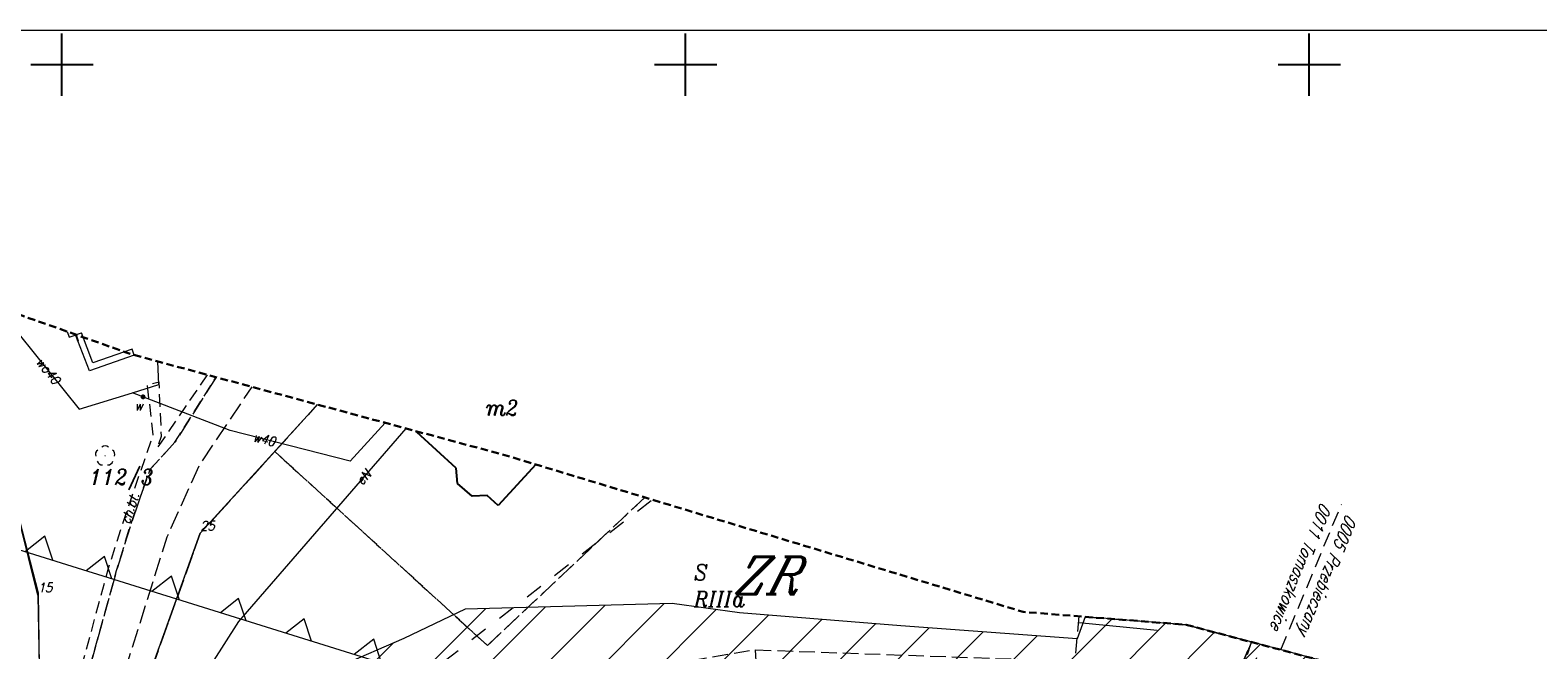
# Model space of a CAD drawing. Header units: metres. Extents: x 7435600 to 7436400, y 5537603 to 5538250.
# Tile 21 of 43: x 7435847 to 7435968, y 5538003 to 5538053. Entities that reach past the tile are written whole.
import ezdxf
from ezdxf.enums import TextEntityAlignment as Align

# ---------------------------------------------------------------- set-up
doc = ezdxf.new("R2010")
doc.units = ezdxf.units.M
doc.header["$MEASUREMENT"] = 0
for name, pattern in [('1.4_1.4', [2.8, 1.4, -1.4]), ('1.5_0.5', [2, 1.5, -0.5]), ('2', [0.9, 0.6, -0.3]), ('218-500', [1, 0.5, -0.5]), ('219-500', [0]), ('3117-500', [0]), ('mz1.0_0.5', [1.5, 1, -0.5]), ('mz1.25_0.5', [1.75, 1.25, -0.5])]:
    doc.linetypes.add(name, pattern=pattern)
doc.layers.get('0').update_dxf_attribs({"color": 2, "linetype": 'CONTINUOUS', "lineweight": 5})
doc.layers.add('!ramka', color=2, linetype='CONTINUOUS', lineweight=0)
doc.layers.add('BUIB02_02', color=7, linetype='CONTINUOUS', lineweight=0)
for name, color, linetype in [('000 Inne (niezydentyfikowane)', 7, 'CONTINUOUS'), ('203-Punkt załamania granicy działki nie stabilizowany', 7, 'CONTINUOUS'), ('203-Punkt załamania granicy działki nie stabilizowany-Atr103', 7, 'CONTINUOUS'), ('209-Opis konturu klasyfikacyjnego', 7, 'CONTINUOUS'), ('210-Oznaczenie użytku', 7, 'CONTINUOUS'), ('211-Nr działki', 7, 'CONTINUOUS'), ('217-Granica konturu klasyfikcyjnego', 7, 'CONTINUOUS'), ('218-Granica użytku', 7, 'CONTINUOUS'), ('219-Linia granicy', 7, 'CONTINUOUS'), ('312-Budynek (powierzchnia)', 7, 'CONTINUOUS'), ('312-Numer ewidencyjny budynku-Atr124', 7, 'CONTINUOUS'), ('995-Tekst dodatkowy duży', 7, 'CONTINUOUS'), ('996-Tekst dodatkowy mały', 7, 'CONTINUOUS'), ('chodnik (powierzchnia)', 7, 'CONTINUOUS'), ('chodnik (powierzchnia)-Atr17', 7, 'CONTINUOUS'), ('drzewo liściaste (punkt)', 7, 'CONTINUOUS'), ('jezdnia (powierzchnia)', 7, 'CONTINUOUS'), ('Miejsce błędu lub ostrzeżenia po kontroli', 7, 'CONTINUOUS'), ('Nieprzekraczalna linia zabudowy', 7, 'CONTINUOUS'), ('ogrodzenie trwałe (linia)', 7, 'CONTINUOUS'), ('przewód elektroenergetyczny (linia)', 7, 'CONTINUOUS'), ('przewód elektroenergetyczny (linia)-Atr1', 7, 'CONTINUOUS'), ('przewód wodociągowy (linia)', 7, 'CONTINUOUS'), ('przewód wodociągowy (linia)-Atr1', 7, 'CONTINUOUS'), ('skarpa nieumocniona (powierzchnia)', 7, 'CONTINUOUS'), ('Strefa zalewowa', 7, 'CONTINUOUS'), ('taras (powierzchnia)', 7, 'CONTINUOUS'), ('Wstawianie ramki sekcyjnej z opisem', 7, 'CONTINUOUS'), ('Zakres', 7, 'CONTINUOUS'), ('zasuwa - siec wodociągowa (punkt)', 7, 'CONTINUOUS'), ('zasuwa - siec wodociągowa (punkt)-Atr17', 7, 'CONTINUOUS')]:
    doc.layers.add(name, color=color, linetype=linetype)
doc.styles.get("Standard").update_dxf_attribs({"font": 'italic_1250.shx', "width": 0.75})
doc.linetypes.add('902-500', pattern='A,3.75,0,[1,ksztalty.shx,S=0.5,R=0,X=0,Y=0],3.75', length=7.5)

# ---------------------------------------------------------------- blocks, each defined once
blk = doc.blocks.new('203')
at = {"linetype": 'Continuous', "lineweight": 0}
h = blk.add_hatch(color=0, dxfattribs=at)
edge = h.paths.add_edge_path()
edge.add_arc((0, 0), 0.045, 0, 360)
blk = doc.blocks.new('US25')
at = {"linetype": 'Continuous', "lineweight": 0}
h = blk.add_hatch(color=0, dxfattribs=at)
edge = h.paths.add_edge_path()
edge.add_arc((0, 0), 0.2, 0, 360)
blk = doc.blocks.new('OP021')
at = {"linetype": 'Continuous', "lineweight": 13}
h = blk.add_hatch(color=0, dxfattribs=at)
edge = h.paths.add_edge_path()
edge.add_arc((0, 0), 0.05, 0, 360)
at = {"color": 0, "linetype": 'Continuous', "lineweight": 13}
for centre, start, end in [((-0.38, 0.124), 121.308, 202.548), ((0, 0.4), 49.272, 130.728), ((0.38, 0.124), 337.452, 58.692), ((-0.235, -0.324), 193.221, 274.871), ((0.235, -0.324), 265.129, 346.779)]:
    blk.add_arc(centre, 0.4, start, end, dxfattribs=at)
blk = doc.blocks.new('RAMKA500K')
at = {"color": 0}
for p, q in [((250, 47.5), (250, 52.5)), ((300, 47.5), (300, 52.5)), ((350, 47.5), (350, 52.5)), ((247.5, 50), (252.5, 50)), ((297.5, 50), (302.5, 50)), ((347.5, 50), (352.5, 50))]:
    blk.add_line(p, q, dxfattribs=at)

msp = doc.modelspace()

# ---------------------------------------------------------------- hatches: boundary and pattern name
at = {"layer": 'BUIB02_02', "linetype": 'Continuous', "lineweight": 5}
h = msp.add_hatch(dxfattribs=at)
h.set_pattern_fill('HATCH', color=5, style=0, pattern_type=2)
h.set_pattern_definition([(45, (7435931.3295, 5538016.6377), (-2.3199, 2.3199), [])])
h.paths.add_polyline_path([(7435942.54, 5537965.49), (7435954.01, 5537962), (7435954.69, 5537968.64), (7435954.49, 5537974.2), (7435954.23, 5537982.09), (7435956.08, 5537987.17), (7435961.38, 5537997.59), (7435952.34, 5538001.86), (7435946.24, 5538003.48), (7435940.13, 5538005.1), (7435932.04, 5538005.74), (7435931.4, 5538003.98), (7435917.25, 5538005.01), (7435904.32, 5538006.05), (7435898.91, 5538006.81), (7435882.32, 5538006.34), (7435877.4, 5538003.99), (7435867.3, 5537999.62), (7435862.82, 5537995.58), (7435859.81, 5537991.37), (7435864.71, 5537989.81)])

# ---------------------------------------------------------------- linework, layer by layer
at = {"layer": '!ramka', "color": 251, "linetype": 'Continuous', "lineweight": 13}
msp.add_3dface([(7435692.45, 5538052.76), (7436192.45, 5538052.76), (7436192.45, 5537747.76), (7435692.45, 5537747.76)], dxfattribs=at)
at = {"layer": '000 Inne (niezydentyfikowane)', "color": 251, "linetype": 'Continuous', "lineweight": 13, "flags": 128}
for points in [[(7435931.51, 5538005.27), (7435937.8, 5538004.66)], [(7435905.57, 5538003.1), (7435905.86, 5537998.11)]]:
    msp.add_lwpolyline(points, dxfattribs=at)
at = {"layer": '217-Granica konturu klasyfikcyjnego', "color": 3, "linetype": '1.5_0.5', "lineweight": 13, "flags": 128}
for points in [[(7435842.82, 5538028.51), (7435848.07, 5538007.48)], [(7435867.07, 5538018.98), (7435870.5, 5538022.75)], [(7435861.09, 5538012.43), (7435867.07, 5538018.98)], [(7435867.07, 5538018.98), (7435861.09, 5538012.43)], [(7435884.11, 5538003.44), (7435867.07, 5538018.98)], [(7435896.73, 5538015.31), (7435884.11, 5538003.44)], [(7435856.65, 5538000.06), (7435861.09, 5538012.43)], [(7435861.09, 5538012.43), (7435856.65, 5538000.06)], [(7435848.07, 5538007.48), (7435848.18, 5538001.76)], [(7435944.49, 5538001.65), (7435945.37, 5538003.71)]]:
    msp.add_lwpolyline(points, dxfattribs=at)
at = {"layer": '218-Granica użytku', "color": 3, "linetype": '218-500', "lineweight": 13, "flags": 128}
for points in [[(7435884.11, 5538003.44), (7435867.07, 5538018.98)], [(7435867.07, 5538018.98), (7435884.11, 5538003.44)], [(7435896.73, 5538015.31), (7435884.11, 5538003.44)], [(7435884.11, 5538003.44), (7435896.73, 5538015.31)]]:
    msp.add_lwpolyline(points, dxfattribs=at)
at = {"layer": '219-Linia granicy', "color": 96, "linetype": '219-500', "lineweight": 13, "flags": 128}
for points in [[(7435848.07, 5538007.48), (7435842.82, 5538028.51)], [(7435861.09, 5538012.43), (7435870.5, 5538022.75)], [(7435856.65, 5538000.06), (7435861.09, 5538012.43)], [(7435848.07, 5538007.48), (7435848.18, 5538001.76)], [(7435945.37, 5538003.71), (7435944.49, 5538001.65)]]:
    msp.add_lwpolyline(points, dxfattribs=at)
at = {"layer": '312-Budynek (powierzchnia)', "color": 251, "linetype": 'Continuous', "lineweight": 25, "flags": 128}
for points in [[(7435851.1, 5538028.33), (7435851.09, 5538028.37)], [(7435851.15, 5538028.35), (7435851.1, 5538028.33)], [(7435878.46, 5538020.55), (7435878.5, 5538020.59)], [(7435881.61, 5538017.66), (7435878.46, 5538020.55)], [(7435881.72, 5538016.42), (7435881.61, 5538017.66)], [(7435887.99, 5538017.95), (7435884.98, 5538014.67)], [(7435882.89, 5538015.41), (7435881.72, 5538016.42)], [(7435884.1, 5538015.47), (7435882.89, 5538015.41)], [(7435884.98, 5538014.67), (7435884.1, 5538015.47)]]:
    msp.add_lwpolyline(points, dxfattribs=at)
at = {"layer": '996-Tekst dodatkowy mały', "color": 34, "linetype": '2', "lineweight": 18, "ltscale": 2}
msp.add_lwpolyline([(7435947.71, 5538003.09), (7435952.57, 5538014.74)], dxfattribs=at)
at = {"layer": 'chodnik (powierzchnia)', "color": 251, "linetype": 'mz1.0_0.5', "lineweight": 13, "flags": 128}
for points in [[(7435850.41, 5538028.61), (7435850.58, 5538028.15), (7435851.1, 5538028.33)], [(7435851.1, 5538028.33), (7435851.09, 5538028.37)], [(7435851.5, 5538001.47), (7435848.16, 5537990.7), (7435849.22, 5537990.46), (7435852.16, 5538001.4), (7435854.37, 5538009.44), (7435855.49, 5538013.04), (7435857.05, 5538017.54), (7435857.08, 5538017.51), (7435857.05, 5538017.54), (7435859.06, 5538019.74), (7435862.36, 5538024.95)], [(7435861.65, 5538025.14), (7435857.63, 5538019.26), (7435857.64, 5538019.3), (7435857.98, 5538020.22), (7435857.79, 5538024.54), (7435856.83, 5538024.31), (7435857.29, 5538020.32), (7435854.8, 5538013.02), (7435853.7, 5538009.61), (7435851.5, 5538001.47)]]:
    msp.add_lwpolyline(points, dxfattribs=at)
at = {"layer": 'jezdnia (powierzchnia)', "color": 251, "linetype": '1.5_0.5', "lineweight": 13, "flags": 128}
for points in [[(7435862.36, 5538024.95), (7435859.06, 5538019.74), (7435857.05, 5538017.54), (7435855.49, 5538013.04), (7435854.37, 5538009.44), (7435852.16, 5538001.4), (7435849.22, 5537990.46)], [(7435849.22, 5537990.46), (7435852.63, 5537989.26), (7435854.89, 5538000.86), (7435858.44, 5538012.15), (7435861, 5538017.85), (7435865.25, 5538024.17)]]:
    msp.add_lwpolyline(points, dxfattribs=at)
at = {"layer": 'Miejsce błędu lub ostrzeżenia po kontroli', "color": 214, "linetype": '1.4_1.4', "lineweight": 13, "flags": 128}
for points in [[(7435793.22, 5538012.54), (7435864.71, 5537989.81), (7435897.31, 5538015.13)], [(7435864.71, 5537989.81), (7435942.54, 5537965.49), (7435943.23, 5537978.91), (7435942.54, 5537990.26), (7435945.25, 5538001.25), (7435946.24, 5538003.48)]]:
    msp.add_lwpolyline(points, dxfattribs=at)
at = {"layer": 'Nieprzekraczalna linia zabudowy', "color": 251, "linetype": '3117-500', "lineweight": 13, "flags": 128}
for points in [[(7435879.07, 5538000.96), (7435801.85, 5538025.06)], [(7435879.07, 5538000.96), (7435801.85, 5538025.06)], [(7435879.07, 5538000.96), (7435801.85, 5538025.06)], [(7435849.28, 5538010.28), (7435848.64, 5538012.2), (7435847.08, 5538010.96)], [(7435853.99, 5538008.78), (7435853.4, 5538010.58), (7435851.94, 5538009.42)], [(7435859.42, 5538007.08), (7435858.79, 5538009), (7435857.22, 5538007.76)], [(7435864.76, 5538005.41), (7435864.16, 5538007.21), (7435862.7, 5538006.05)], [(7435870.02, 5538003.78), (7435869.43, 5538005.58), (7435867.96, 5538004.42)], [(7435875.63, 5538002.02), (7435875, 5538003.95), (7435873.43, 5538002.71)]]:
    msp.add_lwpolyline(points, dxfattribs=at)
at = {"layer": 'ogrodzenie trwałe (linia)', "color": 251, "linetype": '902-500', "lineweight": 13, "flags": 128}
msp.add_lwpolyline([(7435843.19, 5538026.61), (7435848.1, 5538007.67), (7435848.18, 5538001.76), (7435848.16, 5537990.7), (7435838.91, 5537993.79), (7435837.78, 5537994.18)], dxfattribs=at)
at = {"layer": 'przewód elektroenergetyczny (linia)', "color": 1, "linetype": 'Continuous', "lineweight": 13, "flags": 128}
msp.add_lwpolyline([(7435877.56, 5538020.84), (7435864.15, 5538005.35), (7435856.66, 5537993.63), (7435853.75, 5537989.64)], dxfattribs=at)
at = {"layer": 'przewód wodociągowy (linia)', "color": 5, "linetype": 'Continuous', "lineweight": 13, "flags": 128}
for points in [[(7435843.84, 5538030.93), (7435846.56, 5538028.36), (7435851.38, 5538022.38), (7435855.65, 5538023.7), (7435857.78, 5538024.36), (7435857.68, 5538026.21)], [(7435875.91, 5538021.29), (7435873.11, 5538018.22), (7435863.48, 5538020.67), (7435855.65, 5538023.7)]]:
    msp.add_lwpolyline(points, dxfattribs=at)
at = {"layer": 'skarpa nieumocniona (powierzchnia)', "color": 251, "linetype": 'mz1.25_0.5', "lineweight": 13, "flags": 128}
msp.add_lwpolyline([(7435940.13, 5538005.1), (7435945.37, 5538003.71), (7435945.32, 5538003.6), (7435943.88, 5537999.28), (7435942.24, 5537993.06), (7435941.7, 5537985.95), (7435934.19, 5537988.71), (7435924.96, 5537990.79), (7435907.98, 5537993.19), (7435892.56, 5537992.63), (7435886.02, 5537992.02), (7435877.58, 5537988.38), (7435874.48, 5537986.36), (7435872.25, 5537984.6), (7435867.63, 5537985.92), (7435861.83, 5537987.26), (7435865.98, 5537988.43), (7435875.22, 5537993.74), (7435881.99, 5537998.24), (7435891.41, 5538000.7), (7435905.49, 5538003.1), (7435931.21, 5538002.18), (7435931.56, 5538005.78)], close=True, dxfattribs=at)
at = {"layer": 'Strefa zalewowa', "color": 5, "linetype": 'Continuous', "lineweight": 13, "flags": 128}
for points in [[(7435954.01, 5537962), (7435954.69, 5537968.64), (7435954.49, 5537974.2), (7435954.23, 5537982.09), (7435956.08, 5537987.17), (7435961.38, 5537997.59), (7435952.34, 5538001.86), (7435946.24, 5538003.48), (7435940.13, 5538005.1), (7435932.04, 5538005.74), (7435931.4, 5538003.98), (7435917.25, 5538005.01), (7435904.32, 5538006.05), (7435898.91, 5538006.81), (7435882.32, 5538006.34), (7435877.4, 5538003.99), (7435867.3, 5537999.62), (7435862.82, 5537995.58), (7435859.81, 5537991.37), (7435864.71, 5537989.81), (7435942.54, 5537965.49)], [(7435954.01, 5537962), (7435954.69, 5537968.64), (7435954.49, 5537974.2), (7435954.23, 5537982.09), (7435956.08, 5537987.17), (7435961.38, 5537997.59), (7435952.34, 5538001.86), (7435946.24, 5538003.48), (7435940.13, 5538005.1), (7435932.04, 5538005.74), (7435931.4, 5538003.98), (7435917.25, 5538005.01), (7435904.32, 5538006.05), (7435898.91, 5538006.81), (7435882.32, 5538006.34), (7435877.4, 5538003.99), (7435867.3, 5537999.62), (7435862.82, 5537995.58), (7435859.81, 5537991.37), (7435864.71, 5537989.81), (7435942.54, 5537965.49), (7435954.01, 5537962)], [(7435954.01, 5537962), (7435954.69, 5537968.64), (7435954.49, 5537974.2), (7435954.23, 5537982.09), (7435956.08, 5537987.17), (7435961.38, 5537997.59), (7435952.34, 5538001.86), (7435946.24, 5538003.48), (7435940.13, 5538005.1), (7435932.04, 5538005.74), (7435931.4, 5538003.98), (7435917.25, 5538005.01), (7435904.32, 5538006.05), (7435898.91, 5538006.81), (7435882.32, 5538006.34), (7435877.4, 5538003.99), (7435867.3, 5537999.62), (7435862.82, 5537995.58), (7435859.81, 5537991.37), (7435864.71, 5537989.81), (7435942.54, 5537965.49), (7435954.01, 5537962)]]:
    msp.add_lwpolyline(points, close=True, dxfattribs=at)
at = {"layer": 'taras (powierzchnia)', "color": 251, "linetype": 'Continuous', "lineweight": 13}
for p, q in [((7435851.1, 5538028.33), (7435851.57, 5538028.51)), ((7435851.1, 5538028.33), (7435851.26, 5538027.86)), ((7435851.15, 5538028.35), (7435851.31, 5538027.87)), ((7435855.79, 5538026.72), (7435855.63, 5538027.19))]:
    msp.add_line(p, q, dxfattribs=at)
at = {"layer": 'taras (powierzchnia)', "color": 251, "lineweight": 13}
for p, q in [((7435852.49, 5538026.09), (7435851.57, 5538028.51)), ((7435851.1, 5538028.33), (7435851.15, 5538028.35)), ((7435852.2, 5538025.46), (7435851.1, 5538028.33)), ((7435851.26, 5538027.86), (7435851.31, 5538027.87)), ((7435855.79, 5538026.72), (7435852.2, 5538025.46)), ((7435855.63, 5538027.19), (7435852.49, 5538026.09))]:
    msp.add_line(p, q, dxfattribs=at)
at = {"layer": 'Zakres', "color": 5, "linetype": '2', "lineweight": 30, "flags": 128}
msp.add_lwpolyline([(7435791.95, 5538004.83), (7435788.55, 5537993.08), (7435787.96, 5537986.53), (7435787.35, 5537979.77), (7435791.23, 5537966.98), (7435799.62, 5537956.58), (7435811.29, 5537950.08), (7435839.35, 5537940.91), (7435847.93, 5537935.74), (7435857.59, 5537931.73), (7435868.01, 5537930.77), (7435873.84, 5537931.1), (7435927.63, 5537913.78), (7435934.32, 5537910.49), (7435948.84, 5537901.62), (7435957.74, 5537897.76), (7436015.82, 5537881.67), (7436056.09, 5537869.29), (7436058.12, 5537868.73), (7436082.82, 5537862.73), (7436097.96, 5537862.42), (7436111.81, 5537868.54), (7436121.78, 5537879.94), (7436129.89, 5537894.76), (7436134.11, 5537909.18), (7436131.89, 5537924.04), (7436123.64, 5537936.6), (7436110.88, 5537944.55), (7436055.14, 5537964.31), (7436052.48, 5537965.13), (7436027.84, 5537971.72), (7435999.56, 5537979.44), (7435995.34, 5537981.24), (7435974.61, 5537991.35), (7435974.21, 5537991.54), (7435952.34, 5538001.86), (7435940.13, 5538005.1), (7435927.06, 5538006.13), (7435886.07, 5538018.53), (7435885.05, 5538018.82), (7435855.64, 5538026.76), (7435837.67, 5538033.11), (7435824.44, 5538035.07), (7435811.44, 5538031.93), (7435800.57, 5538024.15), (7435795.41, 5538016.01), (7435793.41, 5538012.85)], close=True, dxfattribs=at)

# ---------------------------------------------------------------- block references
at = {"layer": '203-Punkt załamania granicy działki nie stabilizowany', "color": 3, "linetype": 'Continuous', "lineweight": 13}
for p in [(7435861.09, 5538012.43), (7435848.07, 5538007.48)]:
    msp.add_blockref('203', p, dxfattribs=at)
at = {"layer": 'drzewo liściaste (punkt)', "color": 94, "linetype": 'Continuous', "lineweight": 13}
msp.add_blockref('OP021', (7435853.46, 5538018.64), dxfattribs=at)
at = {"layer": 'Wstawianie ramki sekcyjnej z opisem', "color": 251, "linetype": 'Continuous', "lineweight": 13}
msp.add_blockref('RAMKA500K', (7435600, 5538000), dxfattribs=at)
at = {"layer": 'zasuwa - siec wodociągowa (punkt)', "color": 251, "linetype": 'Continuous', "lineweight": 13}
msp.add_blockref('US25', (7435856.5, 5538023.37), dxfattribs=at)

# ---------------------------------------------------------------- texts
at = {"layer": '203-Punkt załamania granicy działki nie stabilizowany-Atr103', "color": 251, "lineweight": 13, "width": 0.9}
for s, p in [('25', (7435861.09, 5538012.43)), ('25', (7435861.09, 5538012.43)), ('15', (7435848.07, 5538007.48)), ('15', (7435848.07, 5538007.48))]:
    msp.add_text(s, height=0.75, dxfattribs=at).set_placement(p, align=Align.BOTTOM_LEFT)
at = {"layer": '209-Opis konturu klasyfikacyjnego', "color": 96, "linetype": 'Continuous', "lineweight": 13, "width": 0.9}
msp.add_text('RIIIa', height=1.25, dxfattribs=at).set_placement((7435900.68, 5538007.78), align=Align.TOP_LEFT)
at = {"layer": '210-Oznaczenie użytku', "color": 96, "linetype": 'Continuous', "lineweight": 13, "width": 0.9}
msp.add_text('S', height=1.25, dxfattribs=at).set_placement((7435900.68, 5538008.68))
at = {"layer": '211-Nr działki', "color": 96, "linetype": 'Continuous', "lineweight": 13, "width": 0.9}
msp.add_text('112/3', height=1.25, dxfattribs=at).set_placement((7435852.23, 5538016.33))
at = {"layer": '312-Numer ewidencyjny budynku-Atr124', "color": 251, "lineweight": 13, "width": 0.9}
msp.add_text('m2', height=1.25, dxfattribs=at).set_placement((7435885.29, 5538022.49), align=Align.MIDDLE_CENTER)
at = {"layer": '995-Tekst dodatkowy duży', "color": 214, "linetype": 'Continuous', "lineweight": 13, "oblique": 15, "width": 0.9}
msp.add_text('ZR', height=3, dxfattribs=at).set_placement((7435903.91, 5538007.55))
at = {"layer": '996-Tekst dodatkowy mały', "color": 34, "linetype": 'Continuous', "lineweight": 18, "oblique": 10, "width": 0.8}
for s, p in [('0011 Tomaszkowice', (7435950.93, 5538014.97)), ('0005 Przebieczany', (7435952.96, 5538014.04))]:
    msp.add_text(s, height=1, rotation=247.7928, dxfattribs=at).set_placement(p)
at = {"layer": 'chodnik (powierzchnia)-Atr17', "color": 251, "lineweight": 13, "width": 0.9}
msp.add_text('ch.bt.', height=0.75, rotation=71.351, dxfattribs=at).set_placement((7435855.41, 5538013.12))
msp.add_text('ch.bt.', height=0.75, rotation=71.351, dxfattribs=at).set_placement((7435855.41, 5538013.12))
at = {"layer": 'przewód elektroenergetyczny (linia)-Atr1', "color": 1, "lineweight": 13, "width": 0.9}
msp.add_text('eN', height=0.75, rotation=49.113, dxfattribs=at).set_placement((7435873.79, 5538016.48), align=Align.MIDDLE_LEFT)
at = {"layer": 'przewód wodociągowy (linia)-Atr1', "color": 5, "lineweight": 13, "width": 0.9}
for s, rotation, p in [('wo40', 308.869, (7435848.17, 5538026.36)), ('w40', -14.274, (7435865.35, 5538020.19))]:
    msp.add_text(s, height=0.75, rotation=rotation, dxfattribs=at).set_placement(p, align=Align.MIDDLE_LEFT)
at = {"layer": 'zasuwa - siec wodociągowa (punkt)-Atr17', "color": 251, "lineweight": 13, "width": 0.9}
msp.add_text('w', height=0.75, dxfattribs=at).set_placement((7435855.83, 5538022.28))

doc.saveas('drawing.dxf')
